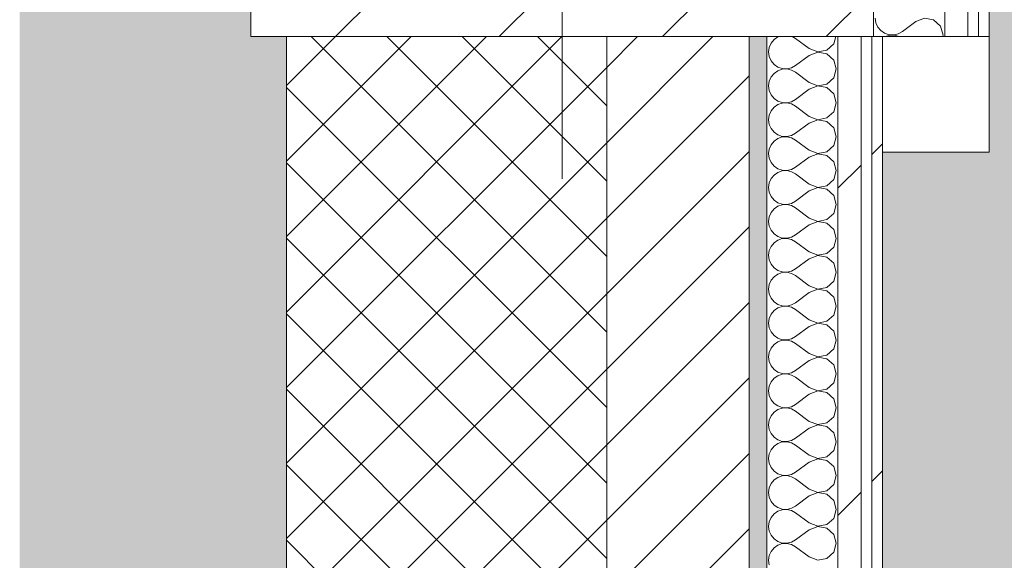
# Model space of a CAD drawing. Header units: millimetres. Extents: x -40968 to 13979, y -19284 to 4746.
# Tile 211 of 256: x -2101 to -1548, y -7733 to -7429. Entities that reach past the tile are written whole.
import ezdxf

# ---------------------------------------------------------------- set-up
doc = ezdxf.new("R2010")
doc.units = ezdxf.units.MM
doc.header["$MEASUREMENT"] = 0
doc.linetypes.add('Wipeout_Contour', pattern=[1000, 0, -1000])
for name, color, linetype in [('10_ESTR_Pilars', 7, 'Continuous'), ('12_FAÇ_Façana', 7, 'Continuous'), ('Nuevo_08_E_Envans secs', 7, 'Continuous'), ('Nuevo_14_PAV_Soft Light Grey 0554', 7, 'Continuous')]:
    doc.layers.add(name, color=color, linetype=linetype)
for name, color, linetype, lineweight in [('10_ESTR_Pilars_Pluma_Nº__20', 1, 'Continuous', 5), ('10_ESTR_Pilars_Pluma_Nº__28', 7, 'Continuous', 20), ('10_ESTR_Pilars_Pluma_Nº__42', 8, 'Continuous', 25), ('12_FAÇ_Façana_Pluma_Nº__2', 8, 'Continuous', 5), ('12_FAÇ_Façana_Pluma_Nº__7', 7, 'Continuous', 5), ('Nuevo_08_E_Envans secs_Pluma_Nº__1', 7, 'Continuous', 5)]:
    doc.layers.add(name, color=color, linetype=linetype, lineweight=lineweight)
for name, color, linetype, lineweight, true_color in [('12_FAÇ_Façana_Pluma_Nº__102', 7, 'Continuous', 5, 0xcccccc), ('12_FAÇ_Façana_Pluma_Nº__174', 7, 'Continuous', 13, 0xe4ad2c), ('12_FAÇ_Façana_Pluma_Nº__176', 7, 'Continuous', 15, 0x93a0c6), ('Nuevo_08_E_Envans secs_Pluma_Nº__102', 7, 'Continuous', 5, 0xcccccc), ('Nuevo_08_E_Envans secs_Pluma_Nº__171', 171, 'Continuous', 13, 0xaaaaff), ('Nuevo_08_E_Envans secs_Pluma_Nº__177', 7, 'Continuous', 15, 0xf7e046), ('Nuevo_14_PAV_Soft Light Grey 0554_Pluma_Nº__245', 7, 'Continuous', 13, 0xe8e8e8)]:
    doc.layers.add(name, color=color, linetype=linetype, lineweight=lineweight, true_color=true_color)
pattern_1 = [(45, (0, 0), (-183.848, 183.848), [195, -65]), (45, (7e-14, 183.85), (-183.848, 183.848), [195, -65])]

# ---------------------------------------------------------------- blocks, each defined once
blk = doc.blocks.new('Forjado_1_1', base_point=(-23046.79, -1194.06))
at = {"layer": 'Nuevo_14_PAV_Soft Light Grey 0554_Pluma_Nº__245', "linetype": 'Continuous', "lineweight": 0, "true_color": 0xe8e8e8}
h = blk.add_hatch(color=254, dxfattribs=at)
h.paths.add_polyline_path([(-23046.79, -1194.06), (-1631.11, -1193.63), (-1631.11, -6938.97), (-1556.11, -6938.97), (-1556.11, -7503.98), (-1616.26, -7503.98), (-1616.05, -11935.98), (-1564.89, -11935.98), (-1564.89, -12491.98), (-2024.11, -12491.98), (-2024.11, -12338.98), (-6997.39, -12338.98), (-6997.39, -12391.98), (-3637.68, -12391.98), (-3638.94, -13690.72), (-3644.87, -17130.96), (428.17, -17130.98), (428.89, -16788.98), (778.89, -16788.98), (778.35, -17142.97), (2622.91, -17145.82), (2623.01, -17079.79), (3389.91, -17080.98), (3389.61, -17276.98), (5489.84, -17280.21), (5489.84, -17141.49), (5763.89, -17141.49), (5763.89, -16738.98), (6378.89, -16738.98), (6378.89, -12488.98), (5778.89, -12488.98), (5779.74, -11938.87), (6782.11, -11938.85), (6782.11, -9207.42), (6082.11, -9207.42), (6016.11, -7504.98), (6016.11, -9073.42), (2073.42, -9073.42), (2073.42, -5267.32), (5998.89, -5267.32), (5998.89, -1708.98), (5884.89, -967.98), (7332.11, -967.98), (7332.11, 1999.55), (-28277.4, 1999.55), (-23028.39, 1969.01)])
h.paths.add_polyline_path([(492.89, -5267.32), (1951.42, -5267.32), (1951.42, -9073.42), (492.89, -9073.42)], flags=0)
at = {"layer": 'Nuevo_14_PAV_Soft Light Grey 0554_Pluma_Nº__245', "color": 254, "linetype": 'Continuous', "lineweight": 13, "true_color": 0xe8e8e8, "flags": 128}
blk.add_lwpolyline([(428.17, -17130.98), (-3644.87, -17130.96), (-3638.94, -13690.72), (-3637.68, -12391.98), (-6997.39, -12391.98), (-6997.39, -12338.98), (-2024.11, -12338.98), (-2024.11, -12491.98), (-1564.89, -12491.98), (-1564.89, -11935.98), (-1616.05, -11935.98), (-1616.26, -7503.98), (-1556.11, -7503.98), (-1556.11, -6938.97), (-1631.11, -6938.97), (-1631.11, -1193.63), (-23046.79, -1194.06)], dxfattribs=at)
blk = doc.blocks.new('Muro_1_1', base_point=(-1681.11, -1193.98))
at = {"layer": '12_FAÇ_Façana_Pluma_Nº__102', "linetype": 'Continuous', "lineweight": 0, "true_color": 0xe5e5e5}
blk.add_hatch(color=254, dxfattribs=at).paths.add_polyline_path([(-2101.11, -10658.98), (-1951.11, -10658.98), (-1951.11, -7438.98), (-1971.11, -7438.98), (-1971.11, -6988.97), (-1951.11, -6988.97), (-1951.11, -1638.98), (-2101.11, -1638.98)])
at = {"layer": '12_FAÇ_Façana_Pluma_Nº__174', "linetype": 'Continuous', "lineweight": 13, "true_color": 0xe4ad2c}
h = blk.add_hatch(dxfattribs=at)
h.set_pattern_fill('SATE_Aislamiento_0001', color=42, style=0, pattern_type=2)
h.set_pattern_definition([(45, (0, 0), (-21.2132, 21.2132), []), (135, (0, 0), (21.2132, 21.2132), [])])
h.paths.add_polyline_path([(-1951.11, -7438.98), (-1951.11, -10658.98), (-1771.11, -10658.98), (-1771.11, -7438.98)])
at = {"layer": '12_FAÇ_Façana_Pluma_Nº__176', "linetype": 'Continuous', "lineweight": 0, "true_color": 0x495063}
blk.add_hatch(color=251, dxfattribs=at).paths.add_polyline_path([(-1691.11, -7438.98), (-1691.11, -10658.98), (-1681.11, -10658.98), (-1681.11, -7438.98)])
at = {"layer": '12_FAÇ_Façana_Pluma_Nº__2', "linetype": 'Continuous', "lineweight": 5}
h = blk.add_hatch(dxfattribs=at)
h.set_pattern_fill('Ceramic_0001', color=8, style=0, pattern_type=2)
h.set_pattern_definition([(45, (0, 0), (-21.2132, 21.2132), [])])
h.paths.add_polyline_path([(-1771.11, -7438.98), (-1771.11, -10658.98), (-1691.11, -10658.98), (-1691.11, -7438.98)])
at = {"layer": '12_FAÇ_Façana_Pluma_Nº__7', "color": 7, "linetype": 'Continuous', "lineweight": 5}
for p, q in [((-1951.11, -7438.98), (-1951.11, -10658.98)), ((-1771.11, -10658.98), (-1771.11, -7438.98)), ((-1691.11, -10658.98), (-1691.11, -7438.98))]:
    blk.add_line(p, q, dxfattribs=at)
at = {"layer": '12_FAÇ_Façana_Pluma_Nº__7', "color": 7, "linetype": 'Continuous', "lineweight": 5, "flags": 128}
blk.add_lwpolyline([(-1681.11, -10658.98), (-1681.11, -7438.98)], dxfattribs=at)
blk = doc.blocks.new('*X361')
at = {"layer": 'Nuevo_08_E_Envans secs_Pluma_Nº__102', "color": 254, "linetype": 'Continuous', "lineweight": 5, "true_color": 0xcccccc}
for p, q in [((-1620.16, -7428.57), (-1619.79, -7431.17)), ((-1619.79, -7431.17), (-1618.73, -7433.58)), ((-1618.73, -7433.58), (-1617.06, -7435.6)), ((-1597.3, -7430.48), (-1604.92, -7436.19)), ((-1592.44, -7428.61), (-1597.3, -7430.48)), ((-1587.33, -7429.58), (-1592.44, -7428.61)), ((-1583.48, -7433.09), (-1587.33, -7429.58)), ((-1582.06, -7438.1), (-1583.48, -7433.09)), ((-1617.06, -7435.6), (-1614.89, -7437.09)), ((-1614.89, -7437.09), (-1612.4, -7437.93)), ((-1612.4, -7438.26), (-1614.52, -7438.98)), ((-1612.4, -7437.93), (-1609.78, -7438.06)), ((-1609.78, -7438.13), (-1612.4, -7438.26)), ((-1609.78, -7438.06), (-1607.22, -7437.46)), ((-1607.22, -7438.73), (-1609.78, -7438.13)), ((-1607.22, -7437.46), (-1604.92, -7436.19)), ((-1606.77, -7438.98), (-1607.22, -7438.73)), ((-1582.31, -7438.98), (-1582.06, -7438.1))]:
    blk.add_line(p, q, dxfattribs=at)
blk = doc.blocks.new('Muro_121_1', base_point=(-1556.11, -7438.98))
at = {"color": 254, "linetype": 'Wipeout_Contour', "lineweight": 0, "ltscale": 29535.912954}
blk.add_wipeout([(-1568.11, -7438.98), (-1568.11, -6988.97), (-1581.11, -6988.97), (-1581.11, -7438.98)], dxfattribs=at).dxf.layer = 'Nuevo_08_E_Envans secs'
at = {"color": 254, "linetype": 'Wipeout_Contour', "lineweight": 0, "ltscale": 29522.733825}
blk.add_wipeout([(-1556.11, -7438.98), (-1556.11, -6988.97), (-1562.11, -6988.97), (-1562.11, -7438.98)], dxfattribs=at).dxf.layer = 'Nuevo_08_E_Envans secs'
at = {"layer": 'Nuevo_08_E_Envans secs_Pluma_Nº__171', "linetype": 'Continuous', "lineweight": 13, "true_color": 0xaaaaff}
h = blk.add_hatch(dxfattribs=at)
h.set_pattern_fill('Panellat_HPL_0001', color=161, style=0, pattern_type=2)
h.set_pattern_definition(pattern_1)
h.paths.add_polyline_path([(-1556.11, -7438.98), (-1556.11, -6988.97), (-1562.11, -6988.97), (-1562.11, -7438.98)])
at = {"layer": 'Nuevo_08_E_Envans secs_Pluma_Nº__177', "linetype": 'Continuous', "lineweight": 15, "true_color": 0xf7e046}
h = blk.add_hatch(dxfattribs=at)
h.set_pattern_fill('Panellat_HPL_0001', color=53, style=0, pattern_type=2)
h.set_pattern_definition(pattern_1)
h.paths.add_polyline_path([(-1568.11, -7438.98), (-1568.11, -6988.97), (-1581.11, -6988.97), (-1581.11, -7438.98)])
at = {"layer": 'Nuevo_08_E_Envans secs_Pluma_Nº__1', "color": 7, "linetype": 'Continuous', "lineweight": 5}
for p, q in [((-1581.11, -7438.98), (-1581.11, -6988.97)), ((-1568.11, -7438.98), (-1568.11, -6988.97)), ((-1562.11, -7438.98), (-1562.11, -6988.97))]:
    blk.add_line(p, q, dxfattribs=at)
at = {"layer": 'Nuevo_08_E_Envans secs_Pluma_Nº__1', "color": 7, "linetype": 'Continuous', "lineweight": 5, "flags": 128}
for points in [[(-1556.11, -7438.98), (-1556.11, -6988.97)], [(-1581.11, -7438.98), (-1621.11, -7438.98)], [(-1568.11, -7438.98), (-1581.11, -7438.98)], [(-1562.11, -7438.98), (-1568.11, -7438.98)], [(-1556.11, -7438.98), (-1562.11, -7438.98)]]:
    blk.add_lwpolyline(points, dxfattribs=at)
at = {"layer": 'Nuevo_08_E_Envans secs', "color": 7, "lineweight": 20}
blk.add_blockref('*X361', (0, 0), dxfattribs=at)
blk = doc.blocks.new('*X363')
at = {"layer": 'Nuevo_08_E_Envans secs_Pluma_Nº__102', "color": 254, "linetype": 'Continuous', "lineweight": 5, "true_color": 0xcccccc}
for p, q in [((-1674.89, -7439.1), (-1677.06, -7440.59)), ((-1674.52, -7438.98), (-1674.89, -7439.1)), ((-1664.92, -7440), (-1666.77, -7438.98)), ((-1643.48, -7443.1), (-1642.31, -7438.98)), ((-1678.73, -7442.61), (-1679.79, -7445.02)), ((-1677.06, -7440.59), (-1678.73, -7442.61)), ((-1657.3, -7445.71), (-1664.92, -7440)), ((-1647.33, -7446.61), (-1643.48, -7443.1)), ((-1679.79, -7445.02), (-1680.16, -7447.62)), ((-1680.16, -7447.62), (-1679.79, -7450.22)), ((-1679.79, -7450.22), (-1678.73, -7452.63)), ((-1657.3, -7449.52), (-1664.92, -7455.24)), ((-1657.3, -7445.71), (-1652.44, -7447.58)), ((-1652.44, -7447.66), (-1657.3, -7449.52)), ((-1652.44, -7447.58), (-1647.33, -7446.61)), ((-1647.33, -7448.62), (-1652.44, -7447.66)), ((-1643.48, -7452.14), (-1647.33, -7448.62)), ((-1678.73, -7452.63), (-1677.06, -7454.65)), ((-1677.06, -7454.65), (-1674.89, -7456.14)), ((-1667.22, -7456.51), (-1664.92, -7455.24)), ((-1642.06, -7457.14), (-1643.48, -7452.14)), ((-1677.06, -7459.64), (-1678.73, -7461.66)), ((-1674.89, -7458.15), (-1677.06, -7459.64)), ((-1674.89, -7456.14), (-1672.4, -7456.98)), ((-1672.4, -7457.31), (-1674.89, -7458.15)), ((-1672.4, -7456.98), (-1669.78, -7457.1)), ((-1669.78, -7457.18), (-1672.4, -7457.31)), ((-1669.78, -7457.1), (-1667.22, -7456.51)), ((-1667.22, -7457.78), (-1669.78, -7457.18)), ((-1664.92, -7459.05), (-1667.22, -7457.78)), ((-1657.3, -7464.76), (-1664.92, -7459.05)), ((-1643.48, -7462.15), (-1642.06, -7457.14)), ((-1679.79, -7464.06), (-1680.16, -7466.67)), ((-1680.16, -7466.67), (-1679.79, -7469.27)), ((-1678.73, -7461.66), (-1679.79, -7464.06)), ((-1657.3, -7464.76), (-1652.44, -7466.63)), ((-1652.44, -7466.71), (-1657.3, -7468.57)), ((-1652.44, -7466.63), (-1647.33, -7465.66)), ((-1647.33, -7467.67), (-1652.44, -7466.71)), ((-1647.33, -7465.66), (-1643.48, -7462.15)), ((-1679.79, -7469.27), (-1678.73, -7471.67)), ((-1678.73, -7471.67), (-1677.06, -7473.7)), ((-1657.3, -7468.57), (-1664.92, -7474.29)), ((-1643.48, -7471.18), (-1647.33, -7467.67)), ((-1642.06, -7476.19), (-1643.48, -7471.18)), ((-1677.06, -7473.7), (-1674.89, -7475.19)), ((-1674.89, -7477.2), (-1677.06, -7478.68)), ((-1674.89, -7475.19), (-1672.4, -7476.02)), ((-1672.4, -7476.36), (-1674.89, -7477.2)), ((-1672.4, -7476.02), (-1669.78, -7476.15)), ((-1669.78, -7476.23), (-1672.4, -7476.36)), ((-1669.78, -7476.15), (-1667.22, -7475.56)), ((-1667.22, -7476.82), (-1669.78, -7476.23)), ((-1667.22, -7475.56), (-1664.92, -7474.29)), ((-1664.92, -7478.1), (-1667.22, -7476.82)), ((-1643.48, -7481.2), (-1642.06, -7476.19)), ((-1679.79, -7483.11), (-1680.16, -7485.71)), ((-1678.73, -7480.71), (-1679.79, -7483.11)), ((-1677.06, -7478.68), (-1678.73, -7480.71)), ((-1657.3, -7483.81), (-1664.92, -7478.1)), ((-1647.33, -7484.71), (-1643.48, -7481.2)), ((-1680.16, -7485.71), (-1679.79, -7488.32)), ((-1679.79, -7488.32), (-1678.73, -7490.72)), ((-1657.3, -7487.62), (-1664.92, -7493.33)), ((-1657.3, -7483.81), (-1652.44, -7485.68)), ((-1652.44, -7485.75), (-1657.3, -7487.62)), ((-1652.44, -7485.68), (-1647.33, -7484.71)), ((-1647.33, -7486.72), (-1652.44, -7485.75)), ((-1643.48, -7490.23), (-1647.33, -7486.72)), ((-1678.73, -7490.72), (-1677.06, -7492.74)), ((-1677.06, -7492.74), (-1674.89, -7494.23)), ((-1674.89, -7494.23), (-1672.4, -7495.07)), ((-1667.22, -7494.6), (-1664.92, -7493.33)), ((-1642.06, -7495.24), (-1643.48, -7490.23)), ((-1678.73, -7499.75), (-1679.79, -7502.16)), ((-1677.06, -7497.73), (-1678.73, -7499.75)), ((-1674.89, -7496.24), (-1677.06, -7497.73)), ((-1672.4, -7495.4), (-1674.89, -7496.24)), ((-1672.4, -7495.07), (-1669.78, -7495.2)), ((-1669.78, -7495.28), (-1672.4, -7495.4)), ((-1669.78, -7495.2), (-1667.22, -7494.6)), ((-1667.22, -7495.87), (-1669.78, -7495.28)), ((-1664.92, -7497.14), (-1667.22, -7495.87)), ((-1657.3, -7502.86), (-1664.92, -7497.14)), ((-1643.48, -7500.25), (-1642.06, -7495.24)), ((-1679.79, -7502.16), (-1680.16, -7504.76)), ((-1680.16, -7504.76), (-1679.79, -7507.36)), ((-1657.3, -7502.86), (-1652.44, -7504.72)), ((-1652.44, -7504.8), (-1657.3, -7506.67)), ((-1652.44, -7504.72), (-1647.33, -7503.76)), ((-1647.33, -7505.77), (-1652.44, -7504.8)), ((-1647.33, -7503.76), (-1643.48, -7500.25)), ((-1679.79, -7507.36), (-1678.73, -7509.77)), ((-1678.73, -7509.77), (-1677.06, -7511.79)), ((-1657.3, -7506.67), (-1664.92, -7512.38)), ((-1643.48, -7509.28), (-1647.33, -7505.77)), ((-1642.06, -7514.29), (-1643.48, -7509.28)), ((-1677.06, -7511.79), (-1674.89, -7513.28)), ((-1674.89, -7515.29), (-1677.06, -7516.78)), ((-1674.89, -7513.28), (-1672.4, -7514.12)), ((-1672.4, -7514.45), (-1674.89, -7515.29)), ((-1672.4, -7514.12), (-1669.78, -7514.25)), ((-1669.78, -7514.32), (-1672.4, -7514.45)), ((-1669.78, -7514.25), (-1667.22, -7513.65)), ((-1667.22, -7514.92), (-1669.78, -7514.32)), ((-1667.22, -7513.65), (-1664.92, -7512.38)), ((-1664.92, -7516.19), (-1667.22, -7514.92)), ((-1657.3, -7521.9), (-1664.92, -7516.19)), ((-1643.48, -7519.29), (-1642.06, -7514.29)), ((-1679.79, -7521.21), (-1680.16, -7523.81)), ((-1678.73, -7518.8), (-1679.79, -7521.21)), ((-1677.06, -7516.78), (-1678.73, -7518.8)), ((-1657.3, -7521.9), (-1652.44, -7523.77)), ((-1647.33, -7522.8), (-1643.48, -7519.29)), ((-1680.16, -7523.81), (-1679.79, -7526.41)), ((-1679.79, -7526.41), (-1678.73, -7528.82)), ((-1657.3, -7525.71), (-1664.92, -7531.43)), ((-1652.44, -7523.85), (-1657.3, -7525.71)), ((-1652.44, -7523.77), (-1647.33, -7522.8)), ((-1647.33, -7524.81), (-1652.44, -7523.85)), ((-1643.48, -7528.33), (-1647.33, -7524.81)), ((-1678.73, -7528.82), (-1677.06, -7530.84)), ((-1677.06, -7530.84), (-1674.89, -7532.33)), ((-1674.89, -7532.33), (-1672.4, -7533.17)), ((-1672.4, -7533.17), (-1669.78, -7533.29)), ((-1669.78, -7533.29), (-1667.22, -7532.7)), ((-1667.22, -7532.7), (-1664.92, -7531.43)), ((-1642.06, -7533.33), (-1643.48, -7528.33)), ((-1678.73, -7537.85), (-1679.79, -7540.25)), ((-1677.06, -7535.83), (-1678.73, -7537.85)), ((-1674.89, -7534.34), (-1677.06, -7535.83)), ((-1672.4, -7533.5), (-1674.89, -7534.34)), ((-1669.78, -7533.37), (-1672.4, -7533.5)), ((-1667.22, -7533.97), (-1669.78, -7533.37)), ((-1664.92, -7535.24), (-1667.22, -7533.97)), ((-1657.3, -7540.95), (-1664.92, -7535.24)), ((-1647.33, -7541.85), (-1643.48, -7538.34)), ((-1643.48, -7538.34), (-1642.06, -7533.33)), ((-1679.79, -7540.25), (-1680.16, -7542.86)), ((-1680.16, -7542.86), (-1679.79, -7545.46)), ((-1657.3, -7540.95), (-1652.44, -7542.82)), ((-1652.44, -7542.9), (-1657.3, -7544.76)), ((-1652.44, -7542.82), (-1647.33, -7541.85)), ((-1647.33, -7543.86), (-1652.44, -7542.9)), ((-1643.48, -7547.37), (-1647.33, -7543.86)), ((-1679.79, -7545.46), (-1678.73, -7547.86)), ((-1678.73, -7547.86), (-1677.06, -7549.89)), ((-1677.06, -7549.89), (-1674.89, -7551.38)), ((-1657.3, -7544.76), (-1664.92, -7550.48)), ((-1642.06, -7552.38), (-1643.48, -7547.37)), ((-1677.06, -7554.87), (-1678.73, -7556.9)), ((-1674.89, -7553.39), (-1677.06, -7554.87)), ((-1674.89, -7551.38), (-1672.4, -7552.22)), ((-1672.4, -7552.55), (-1674.89, -7553.39)), ((-1672.4, -7552.22), (-1669.78, -7552.34)), ((-1669.78, -7552.42), (-1672.4, -7552.55)), ((-1669.78, -7552.34), (-1667.22, -7551.75)), ((-1667.22, -7553.01), (-1669.78, -7552.42)), ((-1667.22, -7551.75), (-1664.92, -7550.48)), ((-1664.92, -7554.29), (-1667.22, -7553.01)), ((-1657.3, -7560), (-1664.92, -7554.29)), ((-1643.48, -7557.39), (-1642.06, -7552.38)), ((-1679.79, -7559.3), (-1680.16, -7561.9)), ((-1678.73, -7556.9), (-1679.79, -7559.3)), ((-1657.3, -7560), (-1652.44, -7561.87)), ((-1652.44, -7561.87), (-1647.33, -7560.9)), ((-1647.33, -7560.9), (-1643.48, -7557.39)), ((-1680.16, -7561.9), (-1679.79, -7564.51)), ((-1679.79, -7564.51), (-1678.73, -7566.91)), ((-1657.3, -7563.81), (-1664.92, -7569.52)), ((-1652.44, -7561.94), (-1657.3, -7563.81)), ((-1647.33, -7562.91), (-1652.44, -7561.94)), ((-1643.48, -7566.42), (-1647.33, -7562.91)), ((-1642.06, -7571.43), (-1643.48, -7566.42)), ((-1678.73, -7566.91), (-1677.06, -7568.94)), ((-1677.06, -7568.94), (-1674.89, -7570.42)), ((-1674.89, -7570.42), (-1672.4, -7571.26)), ((-1672.4, -7571.59), (-1674.89, -7572.43)), ((-1672.4, -7571.26), (-1669.78, -7571.39)), ((-1669.78, -7571.47), (-1672.4, -7571.59)), ((-1669.78, -7571.39), (-1667.22, -7570.8)), ((-1667.22, -7572.06), (-1669.78, -7571.47)), ((-1667.22, -7570.8), (-1664.92, -7569.52)), ((-1643.48, -7576.44), (-1642.06, -7571.43)), ((-1678.73, -7575.95), (-1679.79, -7578.35)), ((-1677.06, -7573.92), (-1678.73, -7575.95)), ((-1674.89, -7572.43), (-1677.06, -7573.92)), ((-1664.92, -7573.33), (-1667.22, -7572.06)), ((-1657.3, -7579.05), (-1664.92, -7573.33)), ((-1647.33, -7579.95), (-1643.48, -7576.44)), ((-1679.79, -7578.35), (-1680.16, -7580.95)), ((-1680.16, -7580.95), (-1679.79, -7583.55)), ((-1657.3, -7582.86), (-1664.92, -7588.57)), ((-1657.3, -7579.05), (-1652.44, -7580.91)), ((-1652.44, -7580.99), (-1657.3, -7582.86)), ((-1652.44, -7580.91), (-1647.33, -7579.95)), ((-1647.33, -7581.96), (-1652.44, -7580.99)), ((-1643.48, -7585.47), (-1647.33, -7581.96)), ((-1679.79, -7583.55), (-1678.73, -7585.96)), ((-1678.73, -7585.96), (-1677.06, -7587.98)), ((-1677.06, -7587.98), (-1674.89, -7589.47)), ((-1667.22, -7589.84), (-1664.92, -7588.57)), ((-1642.06, -7590.48), (-1643.48, -7585.47)), ((-1677.06, -7592.97), (-1678.73, -7594.99)), ((-1674.89, -7591.48), (-1677.06, -7592.97)), ((-1674.89, -7589.47), (-1672.4, -7590.31)), ((-1672.4, -7590.64), (-1674.89, -7591.48)), ((-1672.4, -7590.31), (-1669.78, -7590.44)), ((-1669.78, -7590.51), (-1672.4, -7590.64)), ((-1669.78, -7590.44), (-1667.22, -7589.84)), ((-1667.22, -7591.11), (-1669.78, -7590.51)), ((-1664.92, -7592.38), (-1667.22, -7591.11)), ((-1657.3, -7598.1), (-1664.92, -7592.38)), ((-1643.48, -7595.48), (-1642.06, -7590.48)), ((-1679.79, -7597.4), (-1680.16, -7600)), ((-1678.73, -7594.99), (-1679.79, -7597.4)), ((-1657.3, -7598.1), (-1652.44, -7599.96)), ((-1652.44, -7599.96), (-1647.33, -7598.99)), ((-1647.33, -7598.99), (-1643.48, -7595.48)), ((-1680.16, -7600), (-1679.79, -7602.6)), ((-1679.79, -7602.6), (-1678.73, -7605.01)), ((-1678.73, -7605.01), (-1677.06, -7607.03)), ((-1657.3, -7601.9), (-1664.92, -7607.62)), ((-1652.44, -7600.04), (-1657.3, -7601.9)), ((-1647.33, -7601.01), (-1652.44, -7600.04)), ((-1643.48, -7604.52), (-1647.33, -7601.01)), ((-1642.06, -7609.52), (-1643.48, -7604.52)), ((-1677.06, -7607.03), (-1674.89, -7608.52)), ((-1674.89, -7610.53), (-1677.06, -7612.02)), ((-1674.89, -7608.52), (-1672.4, -7609.36)), ((-1672.4, -7609.69), (-1674.89, -7610.53)), ((-1672.4, -7609.36), (-1669.78, -7609.49)), ((-1669.78, -7609.56), (-1672.4, -7609.69)), ((-1669.78, -7609.49), (-1667.22, -7608.89)), ((-1667.22, -7610.16), (-1669.78, -7609.56)), ((-1667.22, -7608.89), (-1664.92, -7607.62)), ((-1664.92, -7611.43), (-1667.22, -7610.16)), ((-1643.48, -7614.53), (-1642.06, -7609.52)), ((-1678.73, -7614.04), (-1679.79, -7616.45)), ((-1677.06, -7612.02), (-1678.73, -7614.04)), ((-1657.3, -7617.14), (-1664.92, -7611.43)), ((-1647.33, -7618.04), (-1643.48, -7614.53)), ((-1679.79, -7616.45), (-1680.16, -7619.05)), ((-1680.16, -7619.05), (-1679.79, -7621.65)), ((-1679.79, -7621.65), (-1678.73, -7624.05)), ((-1657.3, -7620.95), (-1664.92, -7626.67)), ((-1657.3, -7617.14), (-1652.44, -7619.01)), ((-1652.44, -7619.09), (-1657.3, -7620.95)), ((-1652.44, -7619.01), (-1647.33, -7618.04)), ((-1647.33, -7620.05), (-1652.44, -7619.09)), ((-1643.48, -7623.56), (-1647.33, -7620.05)), ((-1678.73, -7624.05), (-1677.06, -7626.08)), ((-1677.06, -7626.08), (-1674.89, -7627.57)), ((-1667.22, -7627.94), (-1664.92, -7626.67)), ((-1642.06, -7628.57), (-1643.48, -7623.56)), ((-1677.06, -7631.06), (-1678.73, -7633.09)), ((-1674.89, -7629.58), (-1677.06, -7631.06)), ((-1674.89, -7627.57), (-1672.4, -7628.41)), ((-1672.4, -7628.74), (-1674.89, -7629.58)), ((-1672.4, -7628.41), (-1669.78, -7628.53)), ((-1669.78, -7628.61), (-1672.4, -7628.74)), ((-1669.78, -7628.53), (-1667.22, -7627.94)), ((-1667.22, -7629.2), (-1669.78, -7628.61)), ((-1664.92, -7630.48), (-1667.22, -7629.2)), ((-1657.3, -7636.19), (-1664.92, -7630.48)), ((-1643.48, -7633.58), (-1642.06, -7628.57)), ((-1679.79, -7635.49), (-1680.16, -7638.1)), ((-1680.16, -7638.1), (-1679.79, -7640.7)), ((-1678.73, -7633.09), (-1679.79, -7635.49)), ((-1657.3, -7636.19), (-1652.44, -7638.06)), ((-1652.44, -7638.13), (-1657.3, -7640)), ((-1652.44, -7638.06), (-1647.33, -7637.09)), ((-1647.33, -7639.1), (-1652.44, -7638.13)), ((-1647.33, -7637.09), (-1643.48, -7633.58)), ((-1679.79, -7640.7), (-1678.73, -7643.1)), ((-1678.73, -7643.1), (-1677.06, -7645.13)), ((-1657.3, -7640), (-1664.92, -7645.71)), ((-1643.48, -7642.61), (-1647.33, -7639.1)), ((-1642.06, -7647.62), (-1643.48, -7642.61)), ((-1677.06, -7645.13), (-1674.89, -7646.61)), ((-1674.89, -7648.62), (-1677.06, -7650.11)), ((-1674.89, -7646.61), (-1672.4, -7647.45)), ((-1672.4, -7647.78), (-1674.89, -7648.62)), ((-1672.4, -7647.45), (-1669.78, -7647.58)), ((-1669.78, -7647.66), (-1672.4, -7647.78)), ((-1669.78, -7647.58), (-1667.22, -7646.99)), ((-1667.22, -7648.25), (-1669.78, -7647.66)), ((-1667.22, -7646.99), (-1664.92, -7645.71)), ((-1664.92, -7649.52), (-1667.22, -7648.25)), ((-1643.48, -7652.63), (-1642.06, -7647.62)), ((-1679.79, -7654.54), (-1680.16, -7657.14)), ((-1678.73, -7652.14), (-1679.79, -7654.54)), ((-1677.06, -7650.11), (-1678.73, -7652.14)), ((-1657.3, -7655.24), (-1664.92, -7649.52)), ((-1647.33, -7656.14), (-1643.48, -7652.63)), ((-1680.16, -7657.14), (-1679.79, -7659.75)), ((-1679.79, -7659.75), (-1678.73, -7662.15)), ((-1657.3, -7659.05), (-1664.92, -7664.76)), ((-1657.3, -7655.24), (-1652.44, -7657.1)), ((-1652.44, -7657.18), (-1657.3, -7659.05)), ((-1652.44, -7657.1), (-1647.33, -7656.14)), ((-1647.33, -7658.15), (-1652.44, -7657.18)), ((-1643.48, -7661.66), (-1647.33, -7658.15)), ((-1678.73, -7662.15), (-1677.06, -7664.17)), ((-1677.06, -7664.17), (-1674.89, -7665.66)), ((-1674.89, -7665.66), (-1672.4, -7666.5)), ((-1669.78, -7666.63), (-1667.22, -7666.03)), ((-1667.22, -7666.03), (-1664.92, -7664.76)), ((-1642.06, -7666.67), (-1643.48, -7661.66)), ((-1678.73, -7671.18), (-1679.79, -7673.59)), ((-1677.06, -7669.16), (-1678.73, -7671.18)), ((-1674.89, -7667.67), (-1677.06, -7669.16)), ((-1672.4, -7666.83), (-1674.89, -7667.67)), ((-1672.4, -7666.5), (-1669.78, -7666.63)), ((-1669.78, -7666.71), (-1672.4, -7666.83)), ((-1667.22, -7667.3), (-1669.78, -7666.71)), ((-1664.92, -7668.57), (-1667.22, -7667.3)), ((-1657.3, -7674.29), (-1664.92, -7668.57)), ((-1643.48, -7671.67), (-1642.06, -7666.67)), ((-1679.79, -7673.59), (-1680.16, -7676.19)), ((-1680.16, -7676.19), (-1679.79, -7678.79)), ((-1657.3, -7674.29), (-1652.44, -7676.15)), ((-1652.44, -7676.23), (-1657.3, -7678.1)), ((-1652.44, -7676.15), (-1647.33, -7675.19)), ((-1647.33, -7677.2), (-1652.44, -7676.23)), ((-1647.33, -7675.19), (-1643.48, -7671.67)), ((-1679.79, -7678.79), (-1678.73, -7681.2)), ((-1678.73, -7681.2), (-1677.06, -7683.22)), ((-1657.3, -7678.1), (-1664.92, -7683.81)), ((-1643.48, -7680.71), (-1647.33, -7677.2)), ((-1642.06, -7685.71), (-1643.48, -7680.71)), ((-1677.06, -7688.21), (-1678.73, -7690.23)), ((-1677.06, -7683.22), (-1674.89, -7684.71)), ((-1674.89, -7686.72), (-1677.06, -7688.21)), ((-1674.89, -7684.71), (-1672.4, -7685.55)), ((-1672.4, -7685.88), (-1674.89, -7686.72)), ((-1672.4, -7685.55), (-1669.78, -7685.68)), ((-1669.78, -7685.75), (-1672.4, -7685.88)), ((-1669.78, -7685.68), (-1667.22, -7685.08)), ((-1667.22, -7686.35), (-1669.78, -7685.75)), ((-1667.22, -7685.08), (-1664.92, -7683.81)), ((-1664.92, -7687.62), (-1667.22, -7686.35)), ((-1657.3, -7693.33), (-1664.92, -7687.62)), ((-1643.48, -7690.72), (-1642.06, -7685.71)), ((-1679.79, -7692.64), (-1680.16, -7695.24)), ((-1678.73, -7690.23), (-1679.79, -7692.64)), ((-1657.3, -7693.33), (-1652.44, -7695.2)), ((-1647.33, -7694.23), (-1643.48, -7690.72)), ((-1680.16, -7695.24), (-1679.79, -7697.84)), ((-1679.79, -7697.84), (-1678.73, -7700.25)), ((-1657.3, -7697.14), (-1664.92, -7702.86)), ((-1652.44, -7695.28), (-1657.3, -7697.14)), ((-1652.44, -7695.2), (-1647.33, -7694.23)), ((-1647.33, -7696.24), (-1652.44, -7695.28)), ((-1643.48, -7699.75), (-1647.33, -7696.24)), ((-1678.73, -7700.25), (-1677.06, -7702.27)), ((-1677.06, -7702.27), (-1674.89, -7703.76)), ((-1674.89, -7703.76), (-1672.4, -7704.6)), ((-1672.4, -7704.6), (-1669.78, -7704.72)), ((-1669.78, -7704.8), (-1672.4, -7704.93)), ((-1669.78, -7704.72), (-1667.22, -7704.13)), ((-1667.22, -7705.4), (-1669.78, -7704.8)), ((-1667.22, -7704.13), (-1664.92, -7702.86)), ((-1642.06, -7704.76), (-1643.48, -7699.75)), ((-1643.48, -7709.77), (-1642.06, -7704.76)), ((-1678.73, -7709.28), (-1679.79, -7711.68)), ((-1677.06, -7707.26), (-1678.73, -7709.28)), ((-1674.89, -7705.77), (-1677.06, -7707.26)), ((-1672.4, -7704.93), (-1674.89, -7705.77)), ((-1664.92, -7706.67), (-1667.22, -7705.4)), ((-1657.3, -7712.38), (-1664.92, -7706.67)), ((-1647.33, -7713.28), (-1643.48, -7709.77)), ((-1679.79, -7711.68), (-1680.16, -7714.29)), ((-1680.16, -7714.29), (-1679.79, -7716.89)), ((-1657.3, -7712.38), (-1652.44, -7714.25)), ((-1652.44, -7714.32), (-1657.3, -7716.19)), ((-1652.44, -7714.25), (-1647.33, -7713.28)), ((-1647.33, -7715.29), (-1652.44, -7714.32)), ((-1643.48, -7718.8), (-1647.33, -7715.29)), ((-1679.79, -7716.89), (-1678.73, -7719.29)), ((-1678.73, -7719.29), (-1677.06, -7721.32)), ((-1677.06, -7721.32), (-1674.89, -7722.8)), ((-1657.3, -7716.19), (-1664.92, -7721.9)), ((-1642.06, -7723.81), (-1643.48, -7718.8)), ((-1677.06, -7726.3), (-1678.73, -7728.33)), ((-1674.89, -7724.81), (-1677.06, -7726.3)), ((-1674.89, -7722.8), (-1672.4, -7723.64)), ((-1672.4, -7723.98), (-1674.89, -7724.81)), ((-1672.4, -7723.64), (-1669.78, -7723.77)), ((-1669.78, -7723.85), (-1672.4, -7723.98)), ((-1669.78, -7723.77), (-1667.22, -7723.18)), ((-1667.22, -7724.44), (-1669.78, -7723.85)), ((-1667.22, -7723.18), (-1664.92, -7721.9)), ((-1664.92, -7725.71), (-1667.22, -7724.44)), ((-1657.3, -7731.43), (-1664.92, -7725.71)), ((-1643.48, -7728.82), (-1642.06, -7723.81)), ((-1679.79, -7730.73), (-1680.16, -7733.33)), ((-1678.73, -7728.33), (-1679.79, -7730.73)), ((-1657.3, -7731.43), (-1652.44, -7733.29)), ((-1652.44, -7733.29), (-1647.33, -7732.33)), ((-1647.33, -7732.33), (-1643.48, -7728.82)), ((-1680.16, -7733.33), (-1679.79, -7735.94))]:
    blk.add_line(p, q, dxfattribs=at)
blk = doc.blocks.new('Muro_122_1', base_point=(-1616.11, -10658.98))
at = {"layer": 'Nuevo_08_E_Envans secs_Pluma_Nº__1', "color": 7, "linetype": 'Continuous', "lineweight": 5, "flags": 128}
blk.add_lwpolyline([(-1681.11, -7438.98), (-1681.11, -10658.98)], dxfattribs=at)
at = {"color": 254, "linetype": 'Wipeout_Contour', "lineweight": 0, "ltscale": 36800.017837}
blk.add_wipeout([(-1628.11, -10658.98), (-1628.11, -7438.98), (-1641.11, -7438.98), (-1641.11, -10658.98)], dxfattribs=at).dxf.layer = 'Nuevo_08_E_Envans secs'
at = {"color": 254, "linetype": 'Wipeout_Contour', "lineweight": 0, "ltscale": 36788.711064}
blk.add_wipeout([(-1616.11, -10658.98), (-1616.11, -7438.98), (-1622.11, -7438.98), (-1622.11, -10658.98)], dxfattribs=at).dxf.layer = 'Nuevo_08_E_Envans secs'
at = {"layer": 'Nuevo_08_E_Envans secs_Pluma_Nº__171', "linetype": 'Continuous', "lineweight": 13, "true_color": 0xaaaaff}
h = blk.add_hatch(dxfattribs=at)
h.set_pattern_fill('Panellat_HPL_0001', color=161, style=0, pattern_type=2)
h.set_pattern_definition(pattern_1)
h.paths.add_polyline_path([(-1616.11, -10658.98), (-1616.11, -7438.98), (-1622.11, -7438.98), (-1622.11, -10658.98)])
at = {"layer": 'Nuevo_08_E_Envans secs_Pluma_Nº__177', "linetype": 'Continuous', "lineweight": 15, "true_color": 0xf7e046}
h = blk.add_hatch(dxfattribs=at)
h.set_pattern_fill('Panellat_HPL_0001', color=53, style=0, pattern_type=2)
h.set_pattern_definition(pattern_1)
h.paths.add_polyline_path([(-1628.11, -10658.98), (-1628.11, -7438.98), (-1641.11, -7438.98), (-1641.11, -10658.98)])
at = {"layer": 'Nuevo_08_E_Envans secs_Pluma_Nº__1', "color": 7, "linetype": 'Continuous', "lineweight": 5}
for p, q in [((-1641.11, -10658.98), (-1641.11, -7438.98)), ((-1628.11, -10658.98), (-1628.11, -7438.98)), ((-1622.11, -10658.98), (-1622.11, -7438.98))]:
    blk.add_line(p, q, dxfattribs=at)
at = {"layer": 'Nuevo_08_E_Envans secs_Pluma_Nº__1', "color": 7, "linetype": 'Continuous', "lineweight": 5, "flags": 128}
for points in [[(-1616.11, -7438.98), (-1621.11, -7438.98)], [(-1616.11, -10658.98), (-1616.11, -7438.98)]]:
    blk.add_lwpolyline(points, dxfattribs=at)
at = {"layer": 'Nuevo_08_E_Envans secs', "color": 7, "lineweight": 20}
blk.add_blockref('*X363', (0, 0), dxfattribs=at)
blk = doc.blocks.new('Pilar_30_1', base_point=(-1796.11, -7213.98))
at = {"color": 254, "linetype": 'Wipeout_Contour', "lineweight": 0, "ltscale": 29745.365158}
blk.add_wipeout([(-1971.11, -7438.98), (-1621.11, -7438.98), (-1621.11, -6988.97), (-1971.11, -6988.97)], dxfattribs=at).dxf.layer = '10_ESTR_Pilars'
at = {"layer": '10_ESTR_Pilars_Pluma_Nº__42', "linetype": 'Continuous', "lineweight": 25}
h = blk.add_hatch(dxfattribs=at)
h.set_pattern_fill('00_GCT_trama_45º_e1_400__05', color=8, style=0, pattern_type=2)
h.set_pattern_definition([(45, (0, 0), (-45.96194, 45.96194), [])])
h.paths.add_polyline_path([(-1971.11, -7438.98), (-1621.11, -7438.98), (-1621.11, -6988.97), (-1971.11, -6988.97)])
at = {"layer": '10_ESTR_Pilars_Pluma_Nº__20', "color": 1, "linetype": 'Continuous', "lineweight": 5}
blk.add_line((-1796.11, -7293.98), (-1796.11, -7518.98), dxfattribs=at)
at = {"layer": '10_ESTR_Pilars_Pluma_Nº__28', "color": 7, "linetype": 'Continuous', "lineweight": 20, "flags": 128}
blk.add_lwpolyline([(-1971.11, -7438.98), (-1621.11, -7438.98), (-1621.11, -6988.97), (-1971.11, -6988.97)], close=True, dxfattribs=at)

msp = doc.modelspace()

# ---------------------------------------------------------------- block references
at = {"layer": '12_FAÇ_Façana', "color": 7, "lineweight": 20}
msp.add_blockref('Muro_1_1', (-1681.11, -1193.98), dxfattribs=at)
at = {"layer": 'Nuevo_14_PAV_Soft Light Grey 0554', "color": 254, "linetype": 'Continuous', "lineweight": 13, "true_color": 0xe8e8e8}
msp.add_blockref('Forjado_1_1', (-23046.79, -1194.06), dxfattribs=at)

# ---------------------------------------------------------------- next in the draw order: block references
at = {"layer": 'Nuevo_08_E_Envans secs', "color": 7, "lineweight": 20}
msp.add_blockref('Muro_121_1', (-1556.11, -7438.98), dxfattribs=at)

# ---------------------------------------------------------------- next in the draw order: block references
msp.add_blockref('Muro_122_1', (-1616.11, -10658.98), dxfattribs=at)

# ---------------------------------------------------------------- next in the draw order: block references
at = {"layer": '10_ESTR_Pilars', "color": 7, "lineweight": 20}
msp.add_blockref('Pilar_30_1', (-1796.11, -7213.98), dxfattribs=at)

doc.saveas('drawing.dxf')
